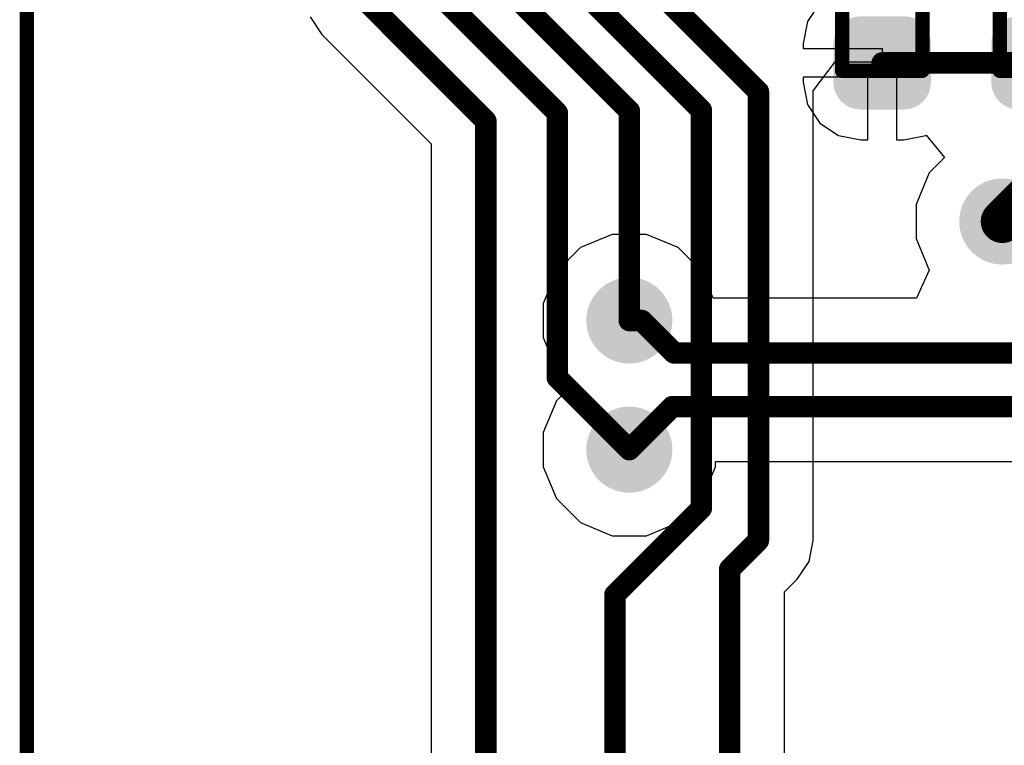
# Model space of a CAD drawing. Header units: inches. Extents: x 0.3 to 40.7, y 0 to 25.4.
# Tile 7 of 15: x 26.5 to 33.3, y 10.8 to 15.9. Entities that reach past the tile are written whole.
import ezdxf

# ---------------------------------------------------------------- set-up
doc = ezdxf.new("R2010")
doc.units = ezdxf.units.IN
for name, color, linetype in [('BOTTOM', 5, 'Continuous'), ('TOP', 1, 'Continuous'), ('Top Assembly', 56, 'Continuous'), ('Top Solder', 216, 'Continuous'), ('Via Holes', 16, 'Continuous')]:
    doc.layers.add(name, color=color, linetype=linetype)

# ---------------------------------------------------------------- blocks, each defined once
blk = doc.blocks.new('RES_0402_2929')
at = {"layer": 'TOP'}
h = blk.add_hatch(color=1, dxfattribs=at)
edge = h.paths.add_edge_path()
edge.add_arc((-0.3403, -0.1498), 0.1402, 270, 360)
edge.add_line((-0.2, -0.1498), (-0.2, 0.1498))
edge.add_arc((-0.3403, 0.1498), 0.1402, 0, 90)
edge.add_line((-0.3403, 0.29), (-0.6098, 0.29))
edge.add_arc((-0.6098, 0.1498), 0.1402, 90, 180)
edge.add_line((-0.75, 0.1498), (-0.75, -0.1498))
edge.add_arc((-0.6098, -0.1498), 0.1402, 180, 270)
edge.add_line((-0.6098, -0.29), (-0.3403, -0.29))
h = blk.add_hatch(color=1, dxfattribs=at)
edge = h.paths.add_edge_path()
edge.add_arc((0.3403, 0.1498), 0.1402, 90, 180)
edge.add_line((0.2, 0.1498), (0.2, -0.1498))
edge.add_arc((0.3403, -0.1498), 0.1402, 180, 270)
edge.add_line((0.3403, -0.29), (0.6098, -0.29))
edge.add_arc((0.6098, -0.1498), 0.1402, 270, 360)
edge.add_line((0.75, -0.1498), (0.75, 0.1498))
edge.add_arc((0.6098, 0.1498), 0.1402, 0, 90)
edge.add_line((0.6098, 0.29), (0.3403, 0.29))
at = {"layer": 'Top Solder'}
h = blk.add_hatch(color=216, dxfattribs=at)
edge = h.paths.add_edge_path()
edge.add_arc((-0.3403, -0.1498), 0.1902, 270, 360)
edge.add_line((-0.15, -0.1498), (-0.15, 0.1498))
edge.add_arc((-0.3403, 0.1498), 0.1902, 0, 90)
edge.add_line((-0.3403, 0.34), (-0.6098, 0.34))
edge.add_arc((-0.6098, 0.1498), 0.1902, 90, 180)
edge.add_line((-0.8, 0.1498), (-0.8, -0.1498))
edge.add_arc((-0.6098, -0.1498), 0.1902, 180, 270)
edge.add_line((-0.6098, -0.34), (-0.3403, -0.34))
h = blk.add_hatch(color=216, dxfattribs=at)
edge = h.paths.add_edge_path()
edge.add_arc((0.3403, 0.1498), 0.1902, 90, 180)
edge.add_line((0.15, 0.1498), (0.15, -0.1498))
edge.add_arc((0.3403, -0.1498), 0.1902, 180, 270)
edge.add_line((0.3403, -0.34), (0.6098, -0.34))
edge.add_arc((0.6098, -0.1498), 0.1902, 270, 360)
edge.add_line((0.8, -0.1498), (0.8, 0.1498))
edge.add_arc((0.6098, 0.1498), 0.1902, 0, 90)
edge.add_line((0.6098, 0.34), (0.3403, 0.34))
at = {"layer": 'Top Assembly', "const_width": 0.1}
for points in [[(0.53, 0.28), (-0.53, 0.28)], [(-0.53, 0.28), (-0.53, -0.28)], [(0.53, 0.28), (0.53, -0.28)], [(-0.53, -0.28), (0.53, -0.28)]]:
    blk.add_lwpolyline(points, dxfattribs=at)
at = {"layer": 'Top Assembly', "const_width": 0.05}
for points in [[(-0.555, 0.28, 1), (-0.505, 0.28, 1)], [(-0.555, 0.28, 1), (-0.505, 0.28, 1)], [(0.505, 0.28, 1), (0.555, 0.28, 1)], [(0.505, 0.28, 1), (0.555, 0.28, 1)], [(-0.555, -0.28, 1), (-0.505, -0.28, 1)], [(-0.555, -0.28, 1), (-0.505, -0.28, 1)], [(0.505, -0.28, 1), (0.555, -0.28, 1)], [(0.505, -0.28, 1), (0.555, -0.28, 1)]]:
    blk.add_lwpolyline(points, format="xyb", close=True, dxfattribs=at)
blk = doc.blocks.new('RES_0402_2933')
at = {"layer": 'TOP'}
h = blk.add_hatch(color=1, dxfattribs=at)
edge = h.paths.add_edge_path()
edge.add_arc((-0.3403, -0.1498), 0.1402, 270, 360)
edge.add_line((-0.2, -0.1498), (-0.2, 0.1498))
edge.add_arc((-0.3403, 0.1498), 0.1402, 0, 90)
edge.add_line((-0.3403, 0.29), (-0.6098, 0.29))
edge.add_arc((-0.6098, 0.1498), 0.1402, 90, 180)
edge.add_line((-0.75, 0.1498), (-0.75, -0.1498))
edge.add_arc((-0.6098, -0.1498), 0.1402, 180, 270)
edge.add_line((-0.6098, -0.29), (-0.3403, -0.29))
h = blk.add_hatch(color=1, dxfattribs=at)
edge = h.paths.add_edge_path()
edge.add_arc((0.3403, 0.1498), 0.1402, 90, 180)
edge.add_line((0.2, 0.1498), (0.2, -0.1498))
edge.add_arc((0.3403, -0.1498), 0.1402, 180, 270)
edge.add_line((0.3403, -0.29), (0.6098, -0.29))
edge.add_arc((0.6098, -0.1498), 0.1402, 270, 360)
edge.add_line((0.75, -0.1498), (0.75, 0.1498))
edge.add_arc((0.6098, 0.1498), 0.1402, 0, 90)
edge.add_line((0.6098, 0.29), (0.3403, 0.29))
at = {"layer": 'Top Solder'}
h = blk.add_hatch(color=216, dxfattribs=at)
edge = h.paths.add_edge_path()
edge.add_arc((-0.3403, -0.1498), 0.1902, 270, 360)
edge.add_line((-0.15, -0.1498), (-0.15, 0.1498))
edge.add_arc((-0.3403, 0.1498), 0.1902, 0, 90)
edge.add_line((-0.3403, 0.34), (-0.6098, 0.34))
edge.add_arc((-0.6098, 0.1498), 0.1902, 90, 180)
edge.add_line((-0.8, 0.1498), (-0.8, -0.1498))
edge.add_arc((-0.6098, -0.1498), 0.1902, 180, 270)
edge.add_line((-0.6098, -0.34), (-0.3403, -0.34))
h = blk.add_hatch(color=216, dxfattribs=at)
edge = h.paths.add_edge_path()
edge.add_arc((0.3403, 0.1498), 0.1902, 90, 180)
edge.add_line((0.15, 0.1498), (0.15, -0.1498))
edge.add_arc((0.3403, -0.1498), 0.1902, 180, 270)
edge.add_line((0.3403, -0.34), (0.6098, -0.34))
edge.add_arc((0.6098, -0.1498), 0.1902, 270, 360)
edge.add_line((0.8, -0.1498), (0.8, 0.1498))
edge.add_arc((0.6098, 0.1498), 0.1902, 0, 90)
edge.add_line((0.6098, 0.34), (0.3403, 0.34))
at = {"layer": 'Top Assembly', "const_width": 0.1}
for points in [[(0.53, 0.28), (-0.53, 0.28)], [(-0.53, 0.28), (-0.53, -0.28)], [(0.53, 0.28), (0.53, -0.28)], [(-0.53, -0.28), (0.53, -0.28)]]:
    blk.add_lwpolyline(points, dxfattribs=at)
at = {"layer": 'Top Assembly', "const_width": 0.05}
for points in [[(-0.555, 0.28, 1), (-0.505, 0.28, 1)], [(-0.555, 0.28, 1), (-0.505, 0.28, 1)], [(0.505, 0.28, 1), (0.555, 0.28, 1)], [(0.505, 0.28, 1), (0.555, 0.28, 1)], [(-0.555, -0.28, 1), (-0.505, -0.28, 1)], [(-0.555, -0.28, 1), (-0.505, -0.28, 1)], [(0.505, -0.28, 1), (0.555, -0.28, 1)], [(0.505, -0.28, 1), (0.555, -0.28, 1)]]:
    blk.add_lwpolyline(points, format="xyb", close=True, dxfattribs=at)
blk = doc.blocks.new('PKLCS1212E4001_R1_2958')
at = {"layer": 'Top Assembly', "const_width": 0.1}
blk.add_lwpolyline([(-6, 6), (-6, -6)], dxfattribs=at)

msp = doc.modelspace()

# ---------------------------------------------------------------- hatches: boundary and pattern name
at = {"layer": 'BOTTOM'}
h = msp.add_hatch(color=5, dxfattribs=at)
edge = h.paths.add_edge_path()
edge.add_arc((33.3, 14.5), 0.3, 0, 360)
h = msp.add_hatch(color=5, dxfattribs=at)
edge = h.paths.add_edge_path()
edge.add_arc((30.7, 13.81), 0.3, 0, 360)
h = msp.add_hatch(color=5, dxfattribs=at)
edge = h.paths.add_edge_path()
edge.add_arc((30.7, 12.91), 0.3, 0, 360)
at = {"layer": 'TOP'}
h = msp.add_hatch(color=1, dxfattribs=at)
edge = h.paths.add_edge_path()
edge.add_arc((33.3, 14.5), 0.3, 0, 360)
h = msp.add_hatch(color=1, dxfattribs=at)
edge = h.paths.add_edge_path()
edge.add_arc((30.7, 13.81), 0.3, 0, 360)
h = msp.add_hatch(color=1, dxfattribs=at)
edge = h.paths.add_edge_path()
edge.add_arc((30.7, 12.91), 0.3, 0, 360)
at = {"layer": 'Via Holes'}
h = msp.add_hatch(color=7, dxfattribs=at)
edge = h.paths.add_edge_path()
edge.add_arc((33.3, 14.5), 0.15, 0, 360)
h = msp.add_hatch(color=7, dxfattribs=at)
edge = h.paths.add_edge_path()
edge.add_arc((30.7, 13.81), 0.15, 0, 360)
h = msp.add_hatch(color=7, dxfattribs=at)
edge = h.paths.add_edge_path()
edge.add_arc((30.7, 12.91), 0.15, 0, 360)

# ---------------------------------------------------------------- linework, layer by layer
at = {"layer": 'BOTTOM'}
for p, q in [((28.4744, 15.9261), (28.5572, 15.802)), ((28.5572, 15.802), (29.3177, 15.0416)), ((31.981, 15.4114), (32.135, 15.6114)), ((32.135, 15.6114), (33.3998, 15.6114)), ((31.9824, 15.4044), (31.981, 15.4114)), ((31.9824, 12.2778), (31.9824, 15.4044)), ((29.3177, 15.0416), (29.3177, 10.6662)), ((31.9533, 12.1315), (31.9824, 12.2778)), ((31.8704, 12.0074), (31.9533, 12.1315)), ((31.7823, 11.9194), (31.8704, 12.0074)), ((31.7823, 10.6662), (31.7823, 11.9194))]:
    msp.add_line(p, q, dxfattribs=at)
at = {"layer": 'BOTTOM', "const_width": 0.15}
for points in [[(30.0665, 16.9379), (31.6, 15.4044)], [(29.7573, 16.7204), (31.202, 15.2756)], [(29.452, 16.5185), (30.7, 15.2704)], [(29.1546, 16.3005), (30.198, 15.2571)], [(28.8276, 16.0724), (29.7, 15.2)], [(31.6, 12.2778), (31.6, 15.4044)], [(30.198, 13.412), (30.198, 15.2571)], [(30.7, 13.81), (30.7, 15.2704)], [(31.202, 12.502), (31.202, 15.2756)], [(29.7, 10.2), (29.7, 15.2)], [(30.198, 13.412), (30.7, 12.91)], [(30.6, 11.9), (31.202, 12.502)], [(31.4, 12.0778), (31.6, 12.2778)], [(31.4, 10.2), (31.4, 12.0778)], [(30.6, 10.2), (30.6, 11.9)]]:
    msp.add_lwpolyline(points, dxfattribs=at)
at = {"layer": 'BOTTOM', "const_width": 0.075}
for points in [[(31.5625, 15.4044, 1), (31.6375, 15.4044, 1)], [(31.5625, 15.4044, 1), (31.6375, 15.4044, 1)], [(30.1605, 15.2571, 1), (30.2355, 15.2571, 1)], [(30.1605, 15.2571, 1), (30.2355, 15.2571, 1)], [(30.6625, 15.2704, 1), (30.7375, 15.2704, 1)], [(30.6625, 15.2704, 1), (30.7375, 15.2704, 1)], [(31.1645, 15.2756, 1), (31.2395, 15.2756, 1)], [(31.1645, 15.2756, 1), (31.2395, 15.2756, 1)], [(29.6625, 15.2, 1), (29.7375, 15.2, 1)], [(29.6625, 15.2, 1), (29.7375, 15.2, 1)], [(30.6625, 13.81, 1), (30.7375, 13.81, 1)], [(30.1605, 13.412, 1), (30.2355, 13.412, 1)], [(30.1605, 13.412, 1), (30.2355, 13.412, 1)], [(30.6625, 12.91, 1), (30.7375, 12.91, 1)], [(31.1645, 12.502, 1), (31.2395, 12.502, 1)], [(31.1645, 12.502, 1), (31.2395, 12.502, 1)], [(31.5625, 12.2778, 1), (31.6375, 12.2778, 1)], [(31.5625, 12.2778, 1), (31.6375, 12.2778, 1)], [(31.3625, 12.0778, 1), (31.4375, 12.0778, 1)], [(31.3625, 12.0778, 1), (31.4375, 12.0778, 1)], [(30.5625, 11.9, 1), (30.6375, 11.9, 1)], [(30.5625, 11.9, 1), (30.6375, 11.9, 1)]]:
    msp.add_lwpolyline(points, format="xyb", close=True, dxfattribs=at)
at = {"layer": 'TOP'}
for p, q in [((32.029, 16.024), (31.9419, 15.8936)), ((31.9419, 15.8936), (31.9113, 15.7398)), ((31.9113, 15.7398), (31.9113, 15.705)), ((31.9113, 15.705), (32.463, 15.705)), ((32.463, 15.705), (32.463, 15.605)), ((32.463, 15.605), (32.563, 15.605)), ((32.563, 15.605), (32.563, 15.0683)), ((32.363, 15.505), (31.9113, 15.505)), ((31.9113, 15.505), (31.9113, 15.4703)), ((31.9113, 15.4703), (31.9419, 15.3164)), ((32.363, 15.0683), (32.363, 15.505)), ((31.9419, 15.3164), (32.029, 15.186)), ((32.029, 15.186), (32.1594, 15.0989)), ((32.1594, 15.0989), (32.3133, 15.0683)), ((32.3133, 15.0683), (32.363, 15.0683)), ((32.563, 15.0683), (32.6128, 15.0683)), ((32.6128, 15.0683), (32.7666, 15.0989)), ((32.7666, 15.0989), (32.7693, 15.1007)), ((32.7693, 15.1007), (32.8968, 14.9454)), ((32.8968, 14.9454), (32.7913, 14.8399)), ((32.7913, 14.8399), (32.7, 14.6193)), ((32.7, 14.6193), (32.7, 14.3807)), ((30.5807, 14.41), (30.3602, 14.3187)), ((30.8194, 14.41), (30.5807, 14.41)), ((31.0399, 14.3187), (30.8194, 14.41)), ((32.7, 14.3807), (32.7913, 14.1601)), ((30.3602, 14.3187), (30.1914, 14.1499)), ((31.2087, 14.1499), (31.0399, 14.3187)), ((30.1914, 14.1499), (30.1, 13.9294)), ((31.285, 13.9658), (31.2087, 14.1499)), ((32.7913, 14.1601), (32.7028, 13.9658)), ((32.7028, 13.9658), (31.285, 13.9658)), ((30.1, 13.9294), (30.1, 13.6907)), ((30.1, 13.6907), (30.1914, 13.4701)), ((30.1914, 13.4701), (30.3015, 13.36)), ((30.3015, 13.36), (30.1914, 13.2499)), ((30.1914, 13.2499), (30.1, 13.0294)), ((30.1, 13.0294), (30.1, 12.7907)), ((30.1, 12.7907), (30.1914, 12.5701)), ((31.2087, 12.5701), (31.3, 12.7907)), ((31.3, 12.7907), (31.3, 12.8277)), ((31.3, 12.8277), (34.6505, 12.8277)), ((30.1914, 12.5701), (30.3602, 12.4014)), ((31.0399, 12.4014), (31.2087, 12.5701)), ((30.3602, 12.4014), (30.5807, 12.31)), ((30.8194, 12.31), (31.0399, 12.4014)), ((30.5807, 12.31), (30.8194, 12.31))]:
    msp.add_line(p, q, dxfattribs=at)
for points, const_width in [([(32.463, 15.605), (33.563, 15.605)], 0.15), ([(33.3, 14.5), (33.6285, 14.8284)], 0.3), ([(30.7, 13.81), (30.7863, 13.81)], 0.15), ([(30.7863, 13.81), (31.0129, 13.5834)], 0.15), ([(31.0129, 13.5834), (34.0415, 13.5834)], 0.15), ([(30.7, 12.91), (31, 13.21)], 0.15), ([(31, 13.21), (35.6955, 13.21)], 0.15)]:
    msp.add_lwpolyline(points, dxfattribs=dict(at, const_width=const_width))
for points, const_width in [([(32.4255, 15.605, 1), (32.5005, 15.605, 1)], 0.075), ([(33.225, 14.5, 1), (33.375, 14.5, 1)], 0.15), ([(30.6625, 13.81, 1), (30.7375, 13.81, 1)], 0.075), ([(30.7488, 13.81, 1), (30.8238, 13.81, 1)], 0.075), ([(30.7488, 13.81, 1), (30.8238, 13.81, 1)], 0.075), ([(30.9754, 13.5834, 1), (31.0504, 13.5834, 1)], 0.075), ([(30.9754, 13.5834, 1), (31.0504, 13.5834, 1)], 0.075), ([(30.9625, 13.21, 1), (31.0375, 13.21, 1)], 0.075), ([(30.9625, 13.21, 1), (31.0375, 13.21, 1)], 0.075), ([(30.6625, 12.91, 1), (30.7375, 12.91, 1)], 0.075)]:
    msp.add_lwpolyline(points, format="xyb", close=True, dxfattribs=dict(at, const_width=const_width))

# ---------------------------------------------------------------- block references
for name, p, rotation in [('PKLCS1212E4001_R1_2958', (20.5, 12.68), 180), ('RES_0402_2933', (32.463, 16.08), 90), ('RES_0402_2929', (33.563, 16.08), 90)]:
    msp.add_blockref(name, p, dxfattribs=dict(rotation=rotation))

doc.saveas('drawing.dxf')
